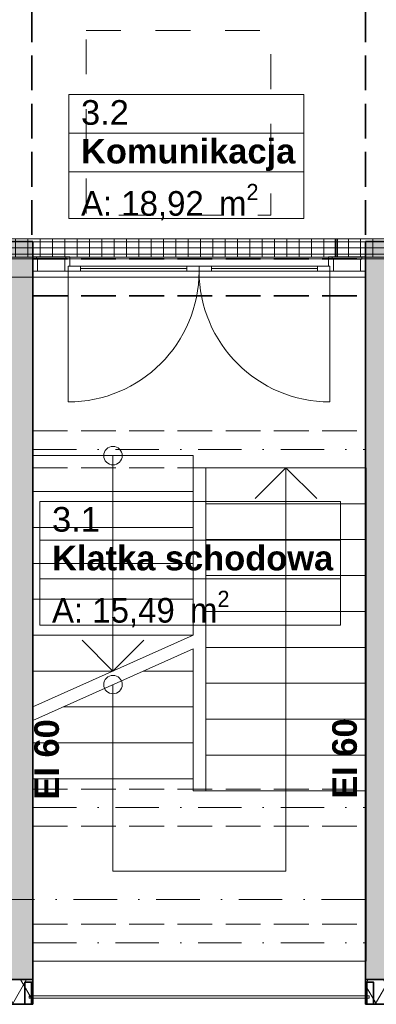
# Model space of a CAD drawing. Header units: millimetres. Extents: x 82175 to 237000, y 24756 to 471700.
# Tile 56 of 256: x 107333 to 110227, y 162779 to 170769. Entities that reach past the tile are written whole.
import ezdxf
from ezdxf.enums import TextEntityAlignment as Align

# ---------------------------------------------------------------- set-up
doc = ezdxf.new("R2010")
doc.units = ezdxf.units.MM
for name, pattern in [('Krawędzie ukryte', [3.912222, 2.822222, -1.09]), ('Kropki i Kreski', [6.702778, 3.527778, -1.763889, 0, -1.411111]), ('Przerywana', [5.644444, 2.822222, -2.822222])]:
    doc.linetypes.add(name, pattern=pattern)
for name, color, linetype in [('- A - ocieplenie', 8, 'Continuous'), ('- strefy pomieszczeń', 8, 'Continuous'), ('2D - Ogólne', 8, 'Continuous'), ('Drzwi Archicad', 8, 'Continuous'), ('Konstrukcja - Belki', 8, 'Continuous'), ('Konstrukcja - Przegroda Strukt.', 8, 'Continuous'), ('Konstrukcja - Siatka mod', 8, 'Continuous'), ('Konstrukcja - Stropy', 8, 'Continuous'), ('Konstrukcja - Ściany nośne wew..P', 8, 'Continuous'), ('Opisy - Tekst', 8, 'Continuous')]:
    doc.layers.add(name, color=color, linetype=linetype)
doc.layers.add('2DE_PRO_Cblf304L', color=30, linetype='Continuous', lineweight=15)
doc.layers.add('CP_DETAL', color=33, linetype='Continuous', lineweight=9)
doc.styles.add('CP_ATTR', font='ARIAL.TTF')
doc.styles.add('STYL_AUTOMATYCZNY_1', font='arial.ttf')
doc.styles.add('STYL_AUTOMATYCZNY_2', font='arial.ttf')
doc.styles.add('STYL_AUTOMATYCZNY_6', font='txt')
doc.styles.add('STYL_AUTOMATYCZNY_7', font='txt')
pattern_1 = [(60, (-135208.59, 452586.62), (-129.90381, 75), []), (120, (-135208.59, 452586.62), (129.90381, 75), [])]

# ---------------------------------------------------------------- blocks, each defined once
blk = doc.blocks.new('2Dcblfmark100')
at = {"color": 3}
for p, q in [((-10, -50), (-10, 50)), ((10, -50), (10, 50))]:
    blk.add_line(p, q, dxfattribs=at)
blk = doc.blocks.new('2dcblf_korcf105v_b150_h105_5e1nhc4')
at = {"layer": 'CP_DETAL'}
h = blk.add_hatch(dxfattribs=at)
h.set_pattern_fill('_USER', color=256, scale=100, angle=90, style=0, pattern_type=0)
h.set_pattern_definition([(90, (-3e-14, 0), (-100, 6e-15), [])])
h.paths.add_polyline_path([(0, 75), (11800, 75), (11800, -75), (0, -75)])
for p, q in [((0, 75), (11800, 75)), ((0, -75), (11800, -75))]:
    blk.add_line(p, q)
for p, q in [((11800, 50), (0, 50)), ((0, 0), (11800, 0)), ((11800, -50), (0, -50))]:
    blk.add_line(p, q, dxfattribs=at)
at = {"yscale": 1.5}
blk.add_blockref('2Dcblfmark100', (6000, 0), dxfattribs=at)
at = {"linetype": 'ByBlock', "style": 'CP_ATTR', "flags": 9}
for tag in ['NAME', 'NUMBER', 'GROUP', 'ORDER-NO', 'PRODUCER', 'COUPLERS', 'MOUNTDIST', 'MOUNTINGS', 'OTHER', 'WEIGHT', 'DIVIDER', 'COVER']:
    blk.add_attdef(tag, text='', height=0.00005, dxfattribs=at).set_placement((-0.1, 0), align=Align.MIDDLE_LEFT)

msp = doc.modelspace()

# ---------------------------------------------------------------- hatches: boundary and pattern name
at = {"layer": '- A - ocieplenie', "linetype": 'Continuous', "lineweight": 13}
h = msp.add_hatch(dxfattribs=at)
h.set_pattern_fill('Izolacja_miękka_0005', color=8, style=0, pattern_type=2)
h.set_pattern_definition(pattern_1)
h.paths.add_polyline_path([(107140, 162778.8), (107440, 162778.8), (107440, 162978.8), (107140, 162978.8)])
h = msp.add_hatch(dxfattribs=at)
h.set_pattern_fill('Izolacja_miękka_0005', color=8, style=0, pattern_type=2)
h.set_pattern_definition(pattern_1)
h.paths.add_polyline_path([(110440, 162978.8), (110140, 162978.8), (110140, 162778.8), (110440, 162778.8)])
at = {"layer": 'Konstrukcja - Ściany nośne wew..P', "linetype": 'Continuous', "lineweight": 13}
for points in [[(107140, 168968.9), (107140, 162978.8), (107440, 162978.8), (107440, 168968.9)], [(110440, 168968.9), (110140, 168968.9), (110140, 168828.9), (110440, 168828.9)], [(110138.7, 168528.9), (111260, 168528.9), (111260, 168828.9), (110138.7, 168828.9)], [(110440, 168528.9), (110140, 168528.9), (110140, 162978.8), (110440, 162978.8)]]:
    msp.add_hatch(color=8, dxfattribs=at).paths.add_polyline_path(points)

# ---------------------------------------------------------------- linework, layer by layer
at = {"layer": '- A - ocieplenie', "color": 8, "linetype": 'Continuous', "lineweight": 35, "ltscale": 100, "flags": 128}
for points in [[(107440, 162978.8), (107140, 162978.8)], [(107440, 162978.8), (107440, 162778.8)], [(110440, 162978.8), (110140, 162978.8)], [(110140, 162978.8), (110140, 162778.8)], [(107050, 162778.8), (107440, 162778.8)], [(110140, 162778.8), (110530, 162778.8)]]:
    msp.add_lwpolyline(points, dxfattribs=at)
at = {"layer": '- strefy pomieszczeń', "color": 8, "linetype": 'Continuous', "lineweight": 13, "ltscale": 100}
for p, q in [((107730.7, 170161.6), (109637.9, 170161.6)), ((107730.7, 169847.3), (107730.7, 170161.6)), ((109637.9, 170161.6), (109637.9, 169847.3)), ((109637.9, 169847.3), (107730.7, 169847.3)), ((107730.7, 169847.3), (109637.9, 169847.3)), ((107730.7, 169533), (107730.7, 169847.3)), ((109637.9, 169847.3), (109637.9, 169533)), ((109637.9, 169533), (107730.7, 169533)), ((107730.7, 169533), (109637.9, 169533)), ((107730.7, 169156.5), (107730.7, 169533)), ((109637.9, 169533), (109637.9, 169156.5)), ((109637.9, 169156.5), (107730.7, 169156.5)), ((107495.3, 166859.9), (109935.9, 166859.9)), ((107495.3, 166545.6), (107495.3, 166859.9)), ((109935.9, 166859.9), (109935.9, 166545.6)), ((109935.9, 166545.6), (107495.3, 166545.6)), ((107495.3, 166545.6), (109935.9, 166545.6)), ((107495.3, 166231.3), (107495.3, 166545.6)), ((109935.9, 166545.6), (109935.9, 166231.3)), ((109935.9, 166231.3), (107495.3, 166231.3)), ((107495.3, 166231.3), (109935.9, 166231.3)), ((107495.3, 165854.8), (107495.3, 166231.3)), ((109935.9, 166231.3), (109935.9, 165854.8)), ((109935.9, 165854.8), (107495.3, 165854.8))]:
    msp.add_line(p, q, dxfattribs=at)
at = {"color": 8, "linetype": 'Continuous', "lineweight": 18, "ltscale": 100}
for p, q in [((108740, 167230.9), (107440, 167230.9)), ((107440, 167230.9), (107440, 166939.5)), ((108090, 167230.9), (108090, 166939.5)), ((108740, 166939.5), (108740, 167230.9)), ((110143.7, 167132), (108843.7, 167132)), ((108843.7, 167132), (108843.7, 166840.7)), ((109243.7, 166882), (109493.7, 167132)), ((109493.7, 166840.7), (109493.7, 167132)), ((109493.7, 167132), (109743.7, 166882)), ((110143.7, 166840.7), (110143.7, 167132)), ((107440, 166939.5), (108740, 166939.5)), ((108740, 166939.5), (107440, 166939.5)), ((107440, 166939.5), (107440, 166648.2)), ((108090, 166939.5), (108090, 165482.8)), ((108740, 166648.2), (108740, 166939.5)), ((110143.7, 166840.7), (108843.7, 166840.7)), ((108843.7, 166840.7), (108843.7, 166549.3)), ((108843.7, 166840.7), (110143.7, 166840.7)), ((109493.7, 164510), (109493.7, 166840.7)), ((110143.7, 166549.3), (110143.7, 166840.7)), ((107440, 166648.2), (108740, 166648.2)), ((108740, 166648.2), (107440, 166648.2)), ((107440, 166648.2), (107440, 166356.8)), ((108740, 166356.8), (108740, 166648.2)), ((110143.7, 166549.3), (108843.7, 166549.3)), ((108843.7, 166549.3), (108843.7, 166258)), ((108843.7, 166549.3), (110143.7, 166549.3)), ((110143.7, 166258), (110143.7, 166549.3)), ((107440, 166356.8), (108740, 166356.8)), ((108740, 166356.8), (107440, 166356.8)), ((107440, 166356.8), (107440, 166065.5)), ((108740, 166065.5), (108740, 166356.8)), ((110143.7, 166258), (108843.7, 166258)), ((108843.7, 166258), (108843.7, 165966.7)), ((108843.7, 166258), (110143.7, 166258)), ((110143.7, 165966.7), (110143.7, 166258)), ((107440, 166065.5), (108740, 166065.5)), ((108740, 166065.5), (107440, 166065.5)), ((107440, 166065.5), (107440, 165774.2)), ((108740, 165774.2), (108740, 166065.5)), ((110143.7, 165966.7), (108843.7, 165966.7)), ((108843.7, 165966.7), (108843.7, 165675.3)), ((108843.7, 165966.7), (110143.7, 165966.7)), ((110143.7, 165675.3), (110143.7, 165966.7)), ((107440, 165774.2), (108740, 165774.2)), ((108740, 165774.2), (107440, 165774.2)), ((107440, 165774.2), (107440, 165482.8)), ((108740, 165774.2), (107440, 165191.5)), ((108090, 165482.8), (107840, 165732.8)), ((108340, 165732.8), (108090, 165482.8)), ((108740, 165664.6), (107440, 165081.9)), ((108740, 165482.8), (108740, 165664.6)), ((110143.7, 165675.3), (108843.7, 165675.3)), ((108843.7, 165675.3), (108843.7, 165384)), ((108843.7, 165675.3), (110143.7, 165675.3)), ((110143.7, 165384), (110143.7, 165675.3)), ((107440, 165482.8), (108090, 165482.8)), ((108090, 165482.8), (107440, 165482.8)), ((107440, 165482.8), (107440, 165191.5)), ((108334.5, 165482.8), (108740, 165482.8)), ((108740, 165482.8), (108334.5, 165482.8)), ((108740, 165191.5), (108740, 165482.8)), ((108090, 165373.2), (108090, 164608.8)), ((110143.7, 165384), (108843.7, 165384)), ((108843.7, 165384), (108843.7, 165092.6)), ((108843.7, 165384), (110143.7, 165384)), ((110143.7, 165092.6), (110143.7, 165384)), ((107684.5, 165191.5), (108740, 165191.5)), ((108740, 165191.5), (107684.5, 165191.5)), ((108740, 164900.1), (108740, 165191.5)), ((107440, 165081.9), (107440, 164900.1)), ((110143.7, 165092.6), (108843.7, 165092.6)), ((108843.7, 165092.6), (108843.7, 164801.3)), ((108843.7, 165092.6), (110143.7, 165092.6)), ((110143.7, 164801.3), (110143.7, 165092.6)), ((107440, 164900.1), (108740, 164900.1)), ((108740, 164900.1), (107440, 164900.1)), ((107440, 164900.1), (107440, 164608.8)), ((108740, 164608.8), (108740, 164900.1)), ((110143.7, 164801.3), (108843.7, 164801.3)), ((108843.7, 164801.3), (108843.7, 164510)), ((108843.7, 164801.3), (110143.7, 164801.3)), ((110143.7, 164510), (110143.7, 164801.3)), ((107440, 164608.8), (108740, 164608.8)), ((108740, 164608.8), (107440, 164608.8)), ((107440, 164608.8), (107440, 164587.9)), ((108090, 164608.8), (108090, 163860)), ((108740, 164510), (108740, 164608.8)), ((107440, 164587.9), (107440, 163128.8)), ((108843.7, 164510), (108740, 164510)), ((110143.7, 164510), (108843.7, 164510)), ((108843.7, 164510), (110143.7, 164510)), ((109493.7, 163860), (109493.7, 164510)), ((110143.7, 163128.8), (110143.7, 164510)), ((108090, 163860), (109493.7, 163860)), ((107440, 163128.8), (110143.7, 163128.8))]:
    msp.add_line(p, q, dxfattribs=at)
for centre, start, end in [((108090, 167230.9), 0, 180), ((108090, 167230.9), 180, 0), ((108090, 165373.2), 0, 180), ((108090, 165373.2), 180, 0)]:
    msp.add_arc(centre, 75, start, end, dxfattribs=at)
at = {"layer": '2D - Ogólne', "color": 8, "linetype": 'Przerywana', "lineweight": 13, "ltscale": 100, "flags": 128}
msp.add_lwpolyline([(107871.2, 170681.3), (109371.2, 170681.3), (109371.2, 169181.3), (107871.2, 169181.3)], close=True, dxfattribs=at)
at = {"layer": 'Drzwi Archicad', "color": 8, "linetype": 'Continuous', "lineweight": 13, "ltscale": 100}
for p, q in [((107468.7, 168843.9), (107438.7, 168843.9)), ((107438.7, 168843.9), (107438.7, 168728.9)), ((107468.7, 168825.9), (107468.7, 168843.9)), ((107478.7, 168825.9), (107468.7, 168825.9)), ((107478.7, 168728.9), (107478.7, 168825.9)), ((107478.7, 168825.9), (107698.7, 168825.9)), ((107708.7, 168825.9), (107698.7, 168825.9)), ((107698.7, 168825.9), (107698.7, 168728.9)), ((107708.7, 168843.9), (107708.7, 168825.9)), ((107738.7, 168843.9), (107708.7, 168843.9)), ((107738.7, 168768.9), (107738.7, 168843.9)), ((109838.7, 168843.9), (109838.7, 168768.9)), ((109868.7, 168843.9), (109838.7, 168843.9)), ((109868.7, 168825.9), (109868.7, 168843.9)), ((109878.7, 168825.9), (109868.7, 168825.9)), ((109878.7, 168728.9), (109878.7, 168825.9)), ((110098.7, 168825.9), (109878.7, 168825.9)), ((110108.7, 168825.9), (110098.7, 168825.9)), ((110098.7, 168825.9), (110098.7, 168728.9)), ((110138.7, 168843.9), (110108.7, 168843.9)), ((110108.7, 168843.9), (110108.7, 168825.9)), ((110138.7, 168728.9), (110138.7, 168843.9)), ((107726.7, 168728.9), (107726.7, 168768.9)), ((107726.7, 168768.9), (107738.7, 168768.9)), ((107726.7, 168768.9), (107826.7, 168768.9)), ((107726.7, 168728.9), (107726.7, 168768.9)), ((107826.7, 168768.9), (107826.7, 168728.9)), ((108688.7, 168748.9), (107826.7, 168748.9)), ((108688.7, 168728.9), (108688.7, 168768.9)), ((108688.7, 168768.9), (108788.7, 168768.9)), ((108788.7, 168768.9), (108788.7, 168728.9)), ((108888.7, 168768.9), (108788.7, 168768.9)), ((108788.7, 168768.9), (108788.7, 168728.9)), ((108888.7, 168728.9), (108888.7, 168768.9)), ((108888.7, 168748.9), (109750.7, 168748.9)), ((109850.7, 168768.9), (109750.7, 168768.9)), ((109750.7, 168768.9), (109750.7, 168728.9)), ((109838.7, 168768.9), (109850.7, 168768.9)), ((109850.7, 168768.9), (109850.7, 168728.9)), ((109850.7, 168728.9), (109850.7, 168768.9)), ((107438.7, 168728.9), (107478.7, 168728.9)), ((107478.7, 168728.9), (107698.7, 168728.9)), ((107698.7, 168728.9), (107726.7, 168728.9)), ((107726.7, 168728.9), (107726.7, 167666.9)), ((107826.7, 168728.9), (107726.7, 168728.9)), ((108788.7, 168728.9), (108688.7, 168728.9)), ((108788.7, 168728.9), (108888.7, 168728.9)), ((109750.7, 168728.9), (109850.7, 168728.9)), ((109850.7, 168728.9), (109850.7, 167666.9)), ((109850.7, 168728.9), (109878.7, 168728.9)), ((109878.7, 168728.9), (110098.7, 168728.9)), ((110098.7, 168728.9), (110138.7, 168728.9))]:
    msp.add_line(p, q, dxfattribs=at)
at = {"layer": 'Drzwi Archicad', "color": 8, "linetype": 'Continuous', "lineweight": 35, "ltscale": 100}
for p, q in [((107438.7, 168728.9), (107438.7, 168828.9)), ((107438.7, 168728.9), (107438.7, 168828.9)), ((110138.7, 168728.9), (110138.7, 168828.9)), ((110138.7, 168728.9), (110138.7, 168828.9)), ((107438.7, 168528.9), (107438.7, 168728.9)), ((110138.7, 168528.9), (110138.7, 168728.9))]:
    msp.add_line(p, q, dxfattribs=at)
at = {"layer": 'Drzwi Archicad', "color": 8, "linetype": 'Continuous', "lineweight": 13, "ltscale": 100, "flags": 128}
for points in [[(107708.7, 168843.9), (107468.7, 168843.9), (107468.7, 168825.9), (107708.7, 168825.9)], [(107478.7, 168728.9), (107698.7, 168728.9), (107698.7, 168825.9), (107478.7, 168825.9)], [(109868.7, 168843.9), (110108.7, 168843.9), (110108.7, 168825.9), (109868.7, 168825.9)], [(109878.7, 168825.9), (110098.7, 168825.9), (110098.7, 168728.9), (109878.7, 168728.9)], [(108688.7, 168748.9), (107826.7, 168748.9), (107826.7, 168768.9), (108688.7, 168768.9)], [(108688.7, 168728.9), (107826.7, 168728.9), (107826.7, 168748.9), (108688.7, 168748.9)], [(108888.7, 168748.9), (109750.7, 168748.9), (109750.7, 168768.9), (108888.7, 168768.9)], [(108888.7, 168728.9), (109750.7, 168728.9), (109750.7, 168748.9), (108888.7, 168748.9)]]:
    msp.add_lwpolyline(points, close=True, dxfattribs=at)
at = {"layer": 'Drzwi Archicad', "color": 8, "linetype": 'Continuous', "lineweight": 13, "ltscale": 100}
for centre, start, end in [((107726.7, 168728.9), 270, 0), ((109850.7, 168728.9), 180, 270)]:
    msp.add_arc(centre, 1062, start, end, dxfattribs=at)
at = {"layer": 'Konstrukcja - Belki', "color": 8, "linetype": 'Krawędzie ukryte', "lineweight": 35, "ltscale": 100}
for p, q in [((107431.8, 170868.9), (107431.8, 168969.5)), ((110140, 170868.9), (110140, 168969.5)), ((107131.8, 168969.5), (107431.8, 168969.5)), ((110140, 168969.5), (110440, 168969.5)), ((107439.8, 168828.9), (110139.8, 168828.9)), ((107439.8, 168528.9), (107439.8, 168828.9)), ((110139.8, 168528.9), (110139.8, 168828.9)), ((107439.8, 168528.9), (110139.8, 168528.9))]:
    msp.add_line(p, q, dxfattribs=at)
at = {"layer": 'Konstrukcja - Belki', "color": 8, "linetype": 'Kropki i Kreski', "lineweight": 13, "ltscale": 100}
for p, q in [((107439.8, 168678.9), (110139.8, 168678.9)), ((107440, 167282), (110140, 167282)), ((107440, 164374.8), (110140, 164374.8)), ((107440, 163278.8), (110143.7, 163278.8))]:
    msp.add_line(p, q, dxfattribs=at)
at = {"layer": 'Konstrukcja - Belki', "color": 8, "linetype": 'Krawędzie ukryte', "lineweight": 13, "ltscale": 100}
for p, q in [((107440, 167432), (110140, 167432)), ((107440, 167132), (107440, 167432)), ((110140, 167132), (110140, 167432)), ((107440, 167132), (110140, 167132)), ((107440, 164524.8), (110140, 164524.8)), ((107440, 164224.8), (107440, 164524.8)), ((110140, 164224.8), (110140, 164524.8)), ((107440, 164224.8), (110140, 164224.8)), ((107440, 163428.8), (110143.7, 163428.8)), ((107440, 163128.8), (107440, 163428.8)), ((110143.7, 163128.8), (110143.7, 163428.8)), ((107440, 163128.8), (110143.7, 163128.8))]:
    msp.add_line(p, q, dxfattribs=at)
at = {"layer": 'Konstrukcja - Przegroda Strukt.', "color": 8, "linetype": 'Continuous', "lineweight": 35, "ltscale": 100, "flags": 128}
for points in [[(107430.1, 162778.8), (107376.1, 162778.8), (107376.1, 162958.8), (107430.1, 162958.8)], [(110203.3, 162778.8), (110149.3, 162778.8), (110149.3, 162958.8), (110203.3, 162958.8)]]:
    msp.add_lwpolyline(points, close=True, dxfattribs=at)
at = {"layer": 'Konstrukcja - Przegroda Strukt.', "color": 8, "linetype": 'Continuous', "lineweight": 13, "ltscale": 100, "flags": 128}
msp.add_lwpolyline([(107410.1, 162828.8), (107410.1, 162848.8), (110169.3, 162848.8), (110169.3, 162828.8)], close=True, dxfattribs=at)
at = {"layer": 'Konstrukcja - Siatka mod', "color": 8, "linetype": 'Kropki i Kreski', "lineweight": 13, "ltscale": 100}
for p, q in [((93022.5, 168678.9), (122467, 168678.9)), ((93022.5, 163628.9), (122467, 163628.9))]:
    msp.add_line(p, q, dxfattribs=at)
at = {"layer": 'Konstrukcja - Stropy', "color": 8, "linetype": 'Continuous', "lineweight": 13, "ltscale": 100, "flags": 128}
for points in [[(107140, 168828.9), (110440, 168828.9), (110440, 163778.9), (122510, 163778.9), (122510, 176258.9), (95470, 176258.9), (95470, 163778.9), (107140, 163778.9)], [(107440, 167230.9), (108740, 167230.9), (108740, 167132), (110140, 167132), (110140, 168828.9), (107440, 168828.9)]]:
    msp.add_lwpolyline(points, close=True, dxfattribs=at)
at = {"layer": 'Konstrukcja - Ściany nośne wew..P', "color": 8, "linetype": 'Continuous', "lineweight": 35, "ltscale": 100}
for p, q in [((107438.7, 168728.9), (107438.7, 168828.9)), ((110138.7, 168728.9), (110138.7, 168828.9)), ((107438.7, 168528.9), (107438.7, 168728.9)), ((110138.7, 168528.9), (110138.7, 168728.9))]:
    msp.add_line(p, q, dxfattribs=at)
at = {"layer": 'Konstrukcja - Ściany nośne wew..P', "color": 8, "linetype": 'Continuous', "lineweight": 35, "ltscale": 100, "flags": 128}
for points in [[(107440, 168968.9), (107140, 168968.9)], [(107440, 168828.9), (107440, 168968.9)], [(110140, 168968.9), (110140, 168828.9)], [(110440, 168968.9), (110140, 168968.9)], [(110140, 168828.9), (110138.7, 168828.9)], [(107440, 162978.8), (107440, 168528.9)], [(110138.7, 168528.9), (110140, 168528.9)], [(110140, 168528.9), (110140, 162978.8)], [(107140, 162978.8), (107440, 162978.8)], [(110140, 162978.8), (110440, 162978.8)]]:
    msp.add_lwpolyline(points, dxfattribs=at)

# ---------------------------------------------------------------- block references
at = {"layer": '2DE_PRO_Cblf304L', "rotation": 180}
msp.add_blockref('2dcblf_korcf105v_b150_h105_5e1nhc4', (115902.1, 168916.6), dxfattribs=at)

# ---------------------------------------------------------------- texts
at = {"layer": '- strefy pomieszczeń', "color": 8, "linetype": 'Continuous', "lineweight": 13, "char_height": 200, "attachment_point": 1}
for s, insert, style in [('\\A1;{\\pql;\\pt0,100;\\fArial|b0|i0|c238|p0;\\W1.000000;3.2\\fArial|b0|i0|c238|p0;\\W1.000000;\\A1{\\H.66x;\\S^  ;}\\fArial|b0|i0|c238|p0;\\W1.000000;\\fArial|b0|i0|c238|p0;\\W1.000000;\\A1{\\H.66x;\\S^  ;}}', (107830.7, 170115.8), 'STYL_AUTOMATYCZNY_1'), ('\\A1;{\\pql;\\pt0,100;\\fArial|b1|i0|c238|p0;\\W1.000000;Komunikacja\\fArial|b1|i0|c238|p0;\\W1.000000;\\A1{\\H.66x;\\S^  ;}\\fArial|b1|i0|c238|p0;\\W1.000000;\\fArial|b1|i0|c238|p0;\\W1.000000;\\A1{\\H.66x;\\S^  ;}}', (107830.7, 169801.6), 'STYL_AUTOMATYCZNY_2'), ('\\A1;{\\pql;\\pt0,500;\\fGeneva CE|b0|i0|c0|p0;\\W1.000000;A: 18,92\\fGeneva CE|b0|i0|c0|p0;\\W1.000000;\\A1{\\H.66x;\\S^  ;}\\fGeneva CE|b0|i0|c0|p0;\\W1.000000; m\\fGeneva CE|b0|i0|c0|p0;\\W1.000000;\\A1{\\H.66x;\\S2^  ;}}', (107830.7, 169436.1), 'STYL_AUTOMATYCZNY_6'), ('\\A1;{\\pql;\\pt0,100;\\fArial|b0|i0|c238|p0;\\W1.000000;3.1\\fArial|b0|i0|c238|p0;\\W1.000000;\\A1{\\H.66x;\\S^  ;}\\fArial|b0|i0|c238|p0;\\W1.000000;\\fArial|b0|i0|c238|p0;\\W1.000000;\\A1{\\H.66x;\\S^  ;}}', (107595.3, 166814.2), 'STYL_AUTOMATYCZNY_1'), ('\\A1;{\\pql;\\pt0,100;\\fArial|b1|i0|c238|p0;\\W1.000000;Klatka schodowa\\fArial|b1|i0|c238|p0;\\W1.000000;\\A1{\\H.66x;\\S^  ;}\\fArial|b1|i0|c238|p0;\\W1.000000;\\fArial|b1|i0|c238|p0;\\W1.000000;\\A1{\\H.66x;\\S^  ;}}', (107595.3, 166499.9), 'STYL_AUTOMATYCZNY_2'), ('\\A1;{\\pql;\\pt0,500;\\fGeneva CE|b0|i0|c0|p0;\\W1.000000;A: 15,49\\fGeneva CE|b0|i0|c0|p0;\\W1.000000;\\A1{\\H.66x;\\S^  ;}\\fGeneva CE|b0|i0|c0|p0;\\W1.000000; m\\fGeneva CE|b0|i0|c0|p0;\\W1.000000;\\A1{\\H.66x;\\S2^  ;}}', (107595.3, 166134.4), 'STYL_AUTOMATYCZNY_6')]:
    msp.add_mtext(s, dxfattribs=dict(at, insert=insert, style=style))
at = {"layer": 'Opisy - Tekst', "color": 8, "linetype": 'Continuous', "lineweight": 13, "char_height": 200, "attachment_point": 1, "rotation": 90, "style": 'STYL_AUTOMATYCZNY_7'}
for insert in [(107451.4, 164439.7), (109869.1, 164446.6)]:
    msp.add_mtext('\\A1;{\\pql;\\fHelvetica|b1|i0|c238|p0;\\W1.000000;EI 60}', dxfattribs=dict(at, insert=insert))

doc.saveas('drawing.dxf')
